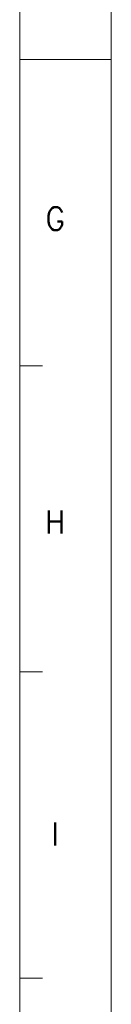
# Model space of a CAD drawing. Header units: millimetres. Extents: x 4497 to 13960, y 12291 to 16372.
# Tile 160 of 217: x 9071 to 9108, y 13179 to 13574. Entities that reach past the tile are written whole.
import ezdxf
from ezdxf.enums import TextEntityAlignment as Align

# ---------------------------------------------------------------- set-up
doc = ezdxf.new("R2010")
doc.units = ezdxf.units.MM
doc.header["$LTSCALE"] = 0.8
doc.layers.get('0').update_dxf_attribs({"linetype": 'CONTINUOUS', "lineweight": 0})
doc.styles.get("Standard").update_dxf_attribs({"font": 'romans.shx', "width": 0.8, "oblique": 5, "bigfont": 'whgtxt.shx'})

msp = doc.modelspace()

# ---------------------------------------------------------------- linework, layer by layer
for p, q in [((9107.863, 14331.924), (9107.863, 12784.215)), ((9071.057, 12821.021), (9071.057, 14295.117)), ((9071.057, 13558.069), (9107.863, 13558.069)), ((9071.057, 13435.228), (9080.259, 13435.228)), ((9071.057, 13312.386), (9080.259, 13312.386)), ((9071.057, 13189.545), (9080.259, 13189.545))]:
    msp.add_line(p, q)

# ---------------------------------------------------------------- texts
at = {"width": 0.933333}
for s, p in [('G', (9085.329, 13494.195)), ('H', (9085.329, 13372.497)), ('I', (9085.329, 13247.437))]:
    msp.add_text(s, height=9.202, dxfattribs=at).set_placement(p, align=Align.MIDDLE_CENTER)

doc.saveas('drawing.dxf')
